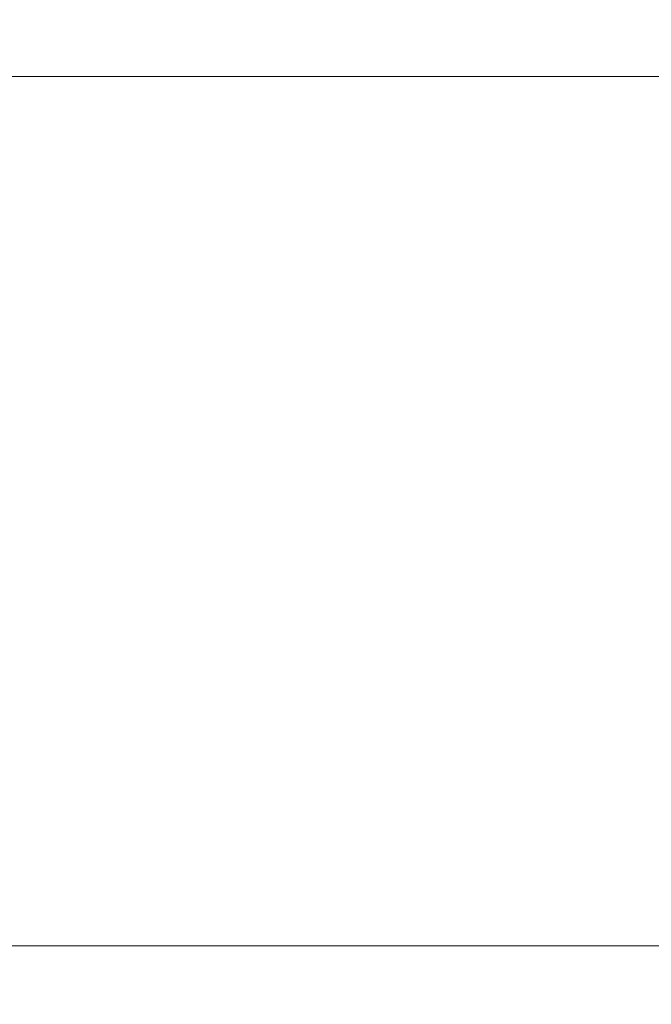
# Model space of a CAD drawing. Header units: centimetres. Extents: x -17.4 to 18.6, y -72.7 to -70.7.
# Tile 30 of 256: x -17.41837 to -17.417821, y -71.219358 to -71.218501. Entities that reach past the tile are written whole.
import ezdxf

# ---------------------------------------------------------------- set-up
doc = ezdxf.new("R2010")
doc.units = ezdxf.units.CM
doc.header["$LTSCALE"] = 2.54
doc.layers.add('Lucido design-1', color=7, linetype='Continuous')

# ---------------------------------------------------------------- blocks, each defined once
blk = doc.blocks.new('Gruppo-7-1')
at = {"color": 178, "linetype": 'Continuous', "lineweight": 9}
for points in [[(18.58108023, -71.2177174, -1972.31774971), (-17.41891977, -71.2177174, -1972.31774971), (-17.41891977, -71.21855059, -1972.31766128), (18.58108023, -71.21855059, -1972.31766128)], [(18.58108023, -71.21930686, -1972.53718272), (-17.41891977, -71.21930686, -1972.53718272), (-17.41891977, -71.21777832, -1972.53718039), (18.58108023, -71.21777832, -1972.53718039)], [(18.58108023, -71.21855059, -1972.31766128), (-17.41891977, -71.21855059, -1972.31766128), (-17.41891977, -71.21938352, -1972.31757037), (18.58108023, -71.21938352, -1972.31757037)], [(18.58108023, -71.2201609, -1972.53718272), (-17.41891977, -71.2201609, -1972.53718272), (-17.41891977, -71.21930686, -1972.53718272), (18.58108023, -71.21930686, -1972.53718272)]]:
    blk.add_3dface(points, dxfattribs=at)
blk = doc.blocks.new('Gruppo-8-1')
at = {"color": 1}
blk.add_blockref('Gruppo-7-1', (0, 0), dxfattribs=at)

msp = doc.modelspace()

# ---------------------------------------------------------------- block references
at = {"layer": 'Lucido design-1', "color": 1, "true_color": 0xff0000}
msp.add_blockref('Gruppo-8-1', (0, 0), dxfattribs=at)

doc.saveas('drawing.dxf')
